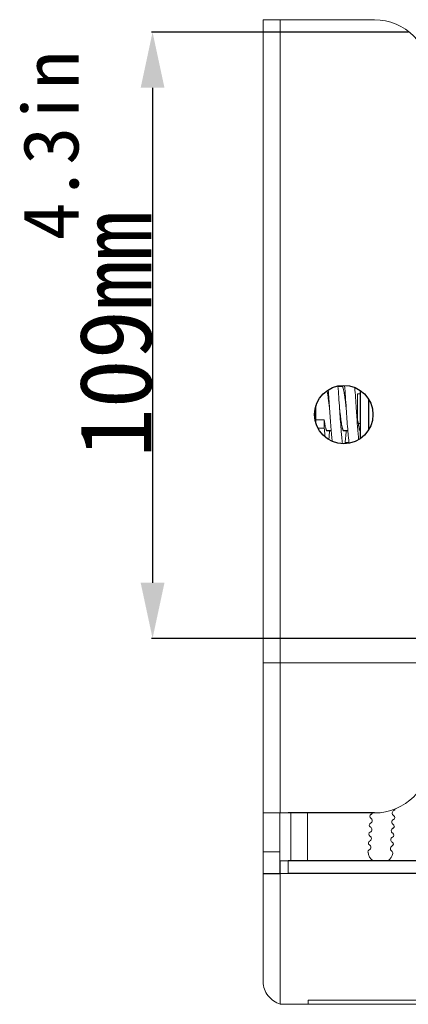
# Model space of a CAD drawing. Header units: millimetres. Extents: x 36962 to 38454, y -11669 to -10615.
# Tile 24 of 30: x 37307 to 37377, y -11360 to -11183. Entities that reach past the tile are written whole.
import ezdxf

# ---------------------------------------------------------------- set-up
doc = ezdxf.new("R2010")
doc.units = ezdxf.units.MM
doc.header["$LTSCALE"] = 50
doc.header["$PDMODE"] = 2
doc.layers.get('0').update_dxf_attribs({"lineweight": 18})
doc.layers.add('02___PRT_ALL_AXES', color=7, linetype='Continuous')
doc.styles.add('CKSTANDARD', font='txt')
doc.styles.get("Standard").update_dxf_attribs({"font": 'txt', "bigfont": 'gbcbig.shx'})
doc.dimstyles.new('DIMSTYLE_1', dxfattribs={"dimtxt": 3.5, "dimasz": 3.5, "dimexe": 0.18, "dimexo": 0.0625, "dimgap": 0.09, "dimtad": 1, "dimdsep": 46, "dimtxsty": 'Standard', "dimblk": '_FILLED', "dimblk1": '_FILLED', "dimblk2": '_FILLED', "dimcen": 0.09, "dimadec": 0, "dimazin": 0, "dimtp": 0.01, "dimtm": 0.01, "dimtfac": 1, "dimtofl": 0, "dimtmove": 0, "dimatfit": 3, "dimldrblk": '_FILLED', "dimfxl": 1, "dimtolj": 1, "dimarcsym": 0})

# ---------------------------------------------------------------- blocks, each defined once
blk = doc.blocks.new('_FILLED')
at = {"color": 0, "linetype": 'ByBlock'}
blk.add_solid([(0, 0), (-1, 0.214), (-1, -0.214)], dxfattribs=at)
blk = doc.blocks.new('*D49')
at = {"color": 0, "linetype": 'Continuous', "lineweight": -2, "ltscale": 0.6, "transparency": 16777216}
for p, q in [((37376.69, -11185.08), (37330.54, -11185.08)), ((37330.72, -11195.08), (37330.72, -11284.08)), ((37380.51, -11294.08), (37330.54, -11294.08))]:
    blk.add_line(p, q, dxfattribs=at)
at = {"layer": 'Defpoints', "color": 0, "linetype": 'Continuous', "ltscale": 0.6, "transparency": 16777216}
for p in [(37376.75, -11185.08), (37330.72, -11294.08), (37380.57, -11294.08)]:
    blk.add_point(p, dxfattribs=at)
at = {"color": 0, "linetype": 'Continuous', "lineweight": -2, "ltscale": 0.6, "transparency": 16777216, "xscale": 10, "yscale": 10, "zscale": 10}
for p, rotation in [((37330.72, -11185.08), 90), ((37330.72, -11294.08), 270)]:
    blk.add_blockref('_FILLED', p, dxfattribs=dict(at, rotation=rotation))
at = {"color": 0, "linetype": 'Continuous', "ltscale": 0.6, "transparency": 16777216, "insert": (37324.13, -11239.47), "char_height": 13, "attachment_point": 5, "rotation": 90}
blk.add_mtext('\\A1;{\\fSimSun|b0|i0|c134|p2;109mm}', dxfattribs=at)

msp = doc.modelspace()

# ---------------------------------------------------------------- linework, layer by layer
at = {"color": 3, "linetype": 'Continuous'}
for p, q in [((37350.57, -11182.84), (37370.57, -11182.84)), ((37350.57, -11182.84), (37350.57, -11355.84)), ((37353.67, -11325.48), (37353.67, -11182.84)), ((37350.57, -11298.48), (37380.57, -11298.48)), ((37355.11, -11325.48), (37353.57, -11325.48)), ((37358.57, -11334.09), (37358.57, -11325.48)), ((37355.11, -11336.39), (37353.67, -11336.39)), ((37353.67, -11336.39), (37353.67, -11359.89)), ((37658.57, -11359.16), (37358.67, -11359.16)), ((37358.67, -11359.16), (37358.67, -11359.89)), ((37353.67, -11359.89), (37660.47, -11359.89))]:
    msp.add_line(p, q, dxfattribs=at)
at = {"color": 7, "linetype": 'Continuous'}
for p, q in [((37364.03, -11248.72), (37364.32, -11248.72)), ((37364.32, -11248.63), (37364.31, -11248.78)), ((37368.07, -11250.14), (37367.57, -11250.14)), ((37367.57, -11254.78), (37367.57, -11250.14)), ((37361.57, -11254.78), (37360.07, -11254.78)), ((37361.57, -11256.28), (37361.57, -11254.78)), ((37360.47, -11256.28), (37361.57, -11256.28)), ((37368.07, -11255.43), (37367.67, -11255.43)), ((37365.31, -11258.88), (37366.03, -11258.88)), ((37350.57, -11325.48), (37353.57, -11325.48)), ((37353.57, -11325.48), (37353.57, -11336.39)), ((37355.57, -11334.09), (37355.57, -11325.48)), ((37350.57, -11332.48), (37353.57, -11332.48)), ((37355.11, -11334.09), (37353.67, -11334.09)), ((37353.67, -11336.39), (37353.67, -11334.09)), ((37355.11, -11336.39), (37355.11, -11334.09))]:
    msp.add_line(p, q, dxfattribs=at)
at = {"color": 3, "linetype": 'Continuous'}
for centre, radius, start, end in [((37370.57, -11192.84), 10, 0, 90), ((37370.57, -11315.48), 10, 270, 0), ((37353.67, -11332.42), 3.97, 268.5787, 269.9988)]:
    msp.add_arc(centre, radius, start, end, dxfattribs=at)
at = {"color": 7, "linetype": 'Continuous'}
for centre, radius, start, end in [((37370.15, -11326.09), 0.4, 113.308, 176.9202), ((37369.79, -11325.27), 0.5, 293.308, 335.4022), ((37374.28, -11325.51), 0.5, 113.308, 240.5324), ((37373.84, -11326.29), 0.4, 358.7032, 60.5324), ((37373.93, -11324.68), 0.4, 293.308, 355.1372), ((37370.06, -11327.69), 0.4, 113.308, 176.9202), ((37370.06, -11327.68), 0.4, 178.7032, 240.5324), ((37370.15, -11326.08), 0.4, 178.7032, 240.5324), ((37369.7, -11326.86), 0.5, 293.308, 60.5324), ((37374.2, -11327.11), 0.5, 113.308, 240.5324), ((37373.75, -11327.89), 0.4, 358.7032, 60.5324), ((37373.84, -11326.28), 0.4, 293.308, 356.9202), ((37369.97, -11329.29), 0.4, 113.308, 176.9202), ((37369.97, -11329.28), 0.4, 178.7032, 240.5324), ((37369.62, -11328.46), 0.5, 293.308, 60.5324), ((37374.11, -11328.7), 0.5, 113.308, 240.5324), ((37373.67, -11329.49), 0.4, 358.7032, 60.5324), ((37373.76, -11327.88), 0.4, 293.308, 356.9202), ((37369.89, -11330.89), 0.4, 113.308, 176.9202), ((37369.89, -11330.87), 0.4, 178.7032, 240.5324), ((37369.45, -11331.66), 0.5, 294.8309, 60.5324), ((37369.53, -11330.06), 0.5, 293.308, 60.5324), ((37374.03, -11330.3), 0.5, 113.308, 240.5324), ((37373.58, -11331.07), 0.4, 293.308, 356.9202), ((37373.58, -11331.09), 0.4, 358.7032, 60.5324), ((37373.67, -11329.48), 0.4, 293.308, 356.9202), ((37369.82, -11332.47), 0.4, 114.8309, 185.6201), ((37371.67, -11332.29), 2.25, 185.6201, 233.5934), ((37371.67, -11332.29), 2.25, 306.5114, 348.2203), ((37373.94, -11331.9), 0.5, 113.308, 239.0095), ((37373.48, -11332.67), 0.4, 348.2203, 59.0095)]:
    msp.add_arc(centre, radius, start, end, dxfattribs=at)
for points, knots in [([(37362.52, -11252.78), (37362.48, -11252.48), (37362.41, -11251.88), (37362.3, -11251.02), (37362.2, -11250.26), (37362.12, -11249.79), (37362.08, -11249.58)], [0, 0, 0, 0, 0.286665, 0.558151, 0.800136, 1, 1, 1, 1]), ([(37362.52, -11252.78), (37362.48, -11252.21), (37362.4, -11251.1), (37362.32, -11249.98), (37362.28, -11249.44)], [0, 0, 0, 0, 0.51577, 1, 1, 1, 1]), ([(37364.32, -11252.78), (37364.27, -11252.07), (37364.18, -11250.72), (37364.08, -11249.36), (37364.02, -11248.72)], [0, 0, 0, 0, 0.524809, 1, 1, 1, 1]), ([(37365.52, -11252.78), (37365.49, -11252.52), (37365.43, -11252.01), (37365.34, -11251.27), (37365.26, -11250.69), (37365.19, -11250.25), (37365.15, -11249.96), (37365.1, -11249.7), (37365.05, -11249.47), (37365.01, -11249.27), (37364.96, -11249.1), (37364.92, -11248.98), (37364.89, -11248.9), (37364.87, -11248.86), (37364.84, -11248.83), (37364.82, -11248.8), (37364.8, -11248.79), (37364.78, -11248.78), (37364.77, -11248.78)], [0, 0, 0, 0, 0.191061, 0.374887, 0.544532, 0.622019, 0.693634, 0.758721, 0.816696, 0.867059, 0.909418, 0.943525, 0.957471, 0.96938, 0.979331, 0.987491, 0.994184, 1, 1, 1, 1]), ([(37365.52, -11252.78), (37365.47, -11252.05), (37365.38, -11250.67), (37365.27, -11249.29), (37365.22, -11248.63)], [0, 0, 0, 0, 0.526109, 1, 1, 1, 1]), ([(37367.32, -11252.78), (37367.28, -11252.12), (37367.19, -11250.86), (37367.1, -11249.6), (37367.05, -11249)], [0, 0, 0, 0, 0.52101, 1, 1, 1, 1]), ([(37362.99, -11258.65), (37362.97, -11258.48), (37362.93, -11258.1), (37362.85, -11257.26), (37362.75, -11256.05), (37362.63, -11254.47), (37362.56, -11253.36), (37362.52, -11252.78)], [0, 0, 0, 0, 0.088618, 0.191165, 0.431656, 0.706868, 1, 1, 1, 1]), ([(37364.85, -11259.04), (37364.82, -11258.88), (37364.78, -11258.51), (37364.71, -11257.91), (37364.65, -11257.22), (37364.56, -11256.13), (37364.45, -11254.65), (37364.36, -11253.42), (37364.32, -11252.78)], [0, 0, 0, 0, 0.079038, 0.17547, 0.287514, 0.413069, 0.695003, 1, 1, 1, 1]), ([(37365.07, -11256.78), (37365.06, -11256.78), (37365.04, -11256.78), (37365.02, -11256.76), (37365, -11256.74), (37364.97, -11256.7), (37364.95, -11256.66), (37364.92, -11256.59), (37364.88, -11256.47), (37364.83, -11256.3), (37364.79, -11256.1), (37364.74, -11255.87), (37364.69, -11255.6), (37364.65, -11255.31), (37364.58, -11254.88), (37364.5, -11254.29), (37364.41, -11253.55), (37364.35, -11253.04), (37364.32, -11252.78)], [0, 0, 0, 0, 0.005817, 0.012509, 0.020669, 0.030621, 0.042529, 0.056475, 0.090581, 0.132941, 0.183305, 0.241278, 0.306365, 0.377981, 0.455468, 0.625113, 0.808939, 1, 1, 1, 1]), ([(37366.04, -11258.98), (37366.01, -11258.81), (37365.97, -11258.44), (37365.9, -11257.84), (37365.84, -11257.15), (37365.75, -11256.08), (37365.64, -11254.61), (37365.56, -11253.41), (37365.52, -11252.78)], [0, 0, 0, 0, 0.08088, 0.178494, 0.291101, 0.416662, 0.697301, 1, 1, 1, 1]), ([(37367.75, -11258.29), (37367.71, -11257.92), (37367.64, -11257.11), (37367.53, -11255.8), (37367.43, -11254.33), (37367.36, -11253.31), (37367.32, -11252.78)], [0, 0, 0, 0, 0.201827, 0.444201, 0.714845, 1, 1, 1, 1]), ([(37367.57, -11254.78), (37367.53, -11254.46), (37367.44, -11253.79), (37367.36, -11253.13), (37367.32, -11252.78)], [0, 0, 0, 0, 0.482636, 1, 1, 1, 1]), ([(37362.07, -11256.78), (37362.06, -11256.78), (37362.03, -11256.77), (37362, -11256.75), (37361.97, -11256.7), (37361.94, -11256.64), (37361.91, -11256.57), (37361.88, -11256.47), (37361.85, -11256.37), (37361.81, -11256.19), (37361.75, -11255.94), (37361.69, -11255.6), (37361.63, -11255.2), (37361.59, -11254.93), (37361.57, -11254.78)], [0, 0, 0, 0, 0.015446, 0.034718, 0.059918, 0.091927, 0.131091, 0.177496, 0.231102, 0.291774, 0.433505, 0.600628, 0.790496, 1, 1, 1, 1]), ([(37368.07, -11256.78), (37368.06, -11256.78), (37368.03, -11256.77), (37368, -11256.75), (37367.97, -11256.7), (37367.94, -11256.64), (37367.91, -11256.57), (37367.88, -11256.47), (37367.85, -11256.37), (37367.81, -11256.19), (37367.75, -11255.94), (37367.69, -11255.6), (37367.63, -11255.2), (37367.59, -11254.93), (37367.57, -11254.78)], [0, 0, 0, 0, 0.015442, 0.034717, 0.059917, 0.091926, 0.13109, 0.177495, 0.231102, 0.291774, 0.433505, 0.600629, 0.790496, 1, 1, 1, 1]), ([(37361.71, -11257.86), (37361.7, -11257.74), (37361.65, -11257.21), (37361.6, -11256.69), (37361.57, -11256.28)], [0, 0, 0, 0, 0.228271, 1, 1, 1, 1]), ([(37362.53, -11256.78), (37362.51, -11257.05), (37362.46, -11257.56), (37362.41, -11258.06), (37362.39, -11258.29)], [0, 0, 0, 0, 0.534869, 1, 1, 1, 1]), ([(37365.53, -11256.78), (37365.49, -11257.21), (37365.44, -11257.82), (37365.36, -11258.57), (37365.31, -11258.89), (37365.29, -11259.04)], [0, 0, 0, 0, 0.571336, 0.805321, 1, 1, 1, 1])]:
    msp.add_open_spline(points, degree=3, knots=knots, dxfattribs=at)
at = {"color": 3, "linetype": 'Continuous'}
msp.add_open_spline([(37353.67, -11359.89), (37352.83, -11359.6), (37351.64, -11358.78), (37350.74, -11357.2), (37350.57, -11356.29), (37350.57, -11355.84)], degree=3, knots=[0, 0, 0, 0, 0.4964, 0.749839, 1, 1, 1, 1], dxfattribs=at)
at = {"layer": '02___PRT_ALL_AXES', "color": 7, "linetype": 'Continuous'}
for p, q in [((37364.77, -11248.78), (37364.03, -11248.78)), ((37368.07, -11258.08), (37368.07, -11249.59)), ((37369.57, -11256.49), (37369.57, -11251.18)), ((37360.07, -11255.4), (37360.07, -11252.27)), ((37362.81, -11256.78), (37362.07, -11256.78)), ((37365.81, -11256.78), (37365.07, -11256.78)), ((37658.57, -11334.09), (37355.11, -11334.09)), ((37350.57, -11336.39), (37353.57, -11336.39))]:
    msp.add_line(p, q, dxfattribs=at)
at = {"layer": '02___PRT_ALL_AXES', "color": 3, "linetype": 'Continuous'}
for p, q in [((37370.57, -11325.48), (37355.11, -11325.48)), ((37658.57, -11336.39), (37355.11, -11336.39))]:
    msp.add_line(p, q, dxfattribs=at)
msp.add_circle((37365.07, -11253.84), 5.25, dxfattribs=at)

# ---------------------------------------------------------------- texts
at = {"color": 4, "linetype": 'Continuous', "insert": (37307.42, -11222.51), "char_height": 10, "width": 44.5902, "attachment_point": 1, "rotation": 90, "style": 'CKSTANDARD'}
msp.add_mtext('{\\fSimSun|b0|i0|c134|p2;4.3in}', dxfattribs=at)

# ---------------------------------------------------------------- dimensions: what is measured, and where the dimension line sits
at = {"color": 4, "linetype": 'Continuous'}
dim = msp.add_linear_dim(base=(37330.72, -11294.08), p1=(37376.75, -11185.08), p2=(37380.57, -11294.08), angle=90, text='{\\fSimSun|b0|i0|c134|p2;<>mm}', dimstyle='DIMSTYLE_1', override={"dimtxt": 13, "dimasz": 10, "dimdec": 1}, dxfattribs=at)
dim.commit()
dim.dimension.update_dxf_attribs({"geometry": '*D49', "text_midpoint": (37330.72, -11239.47), "dimtype": 160})

doc.saveas('drawing.dxf')
